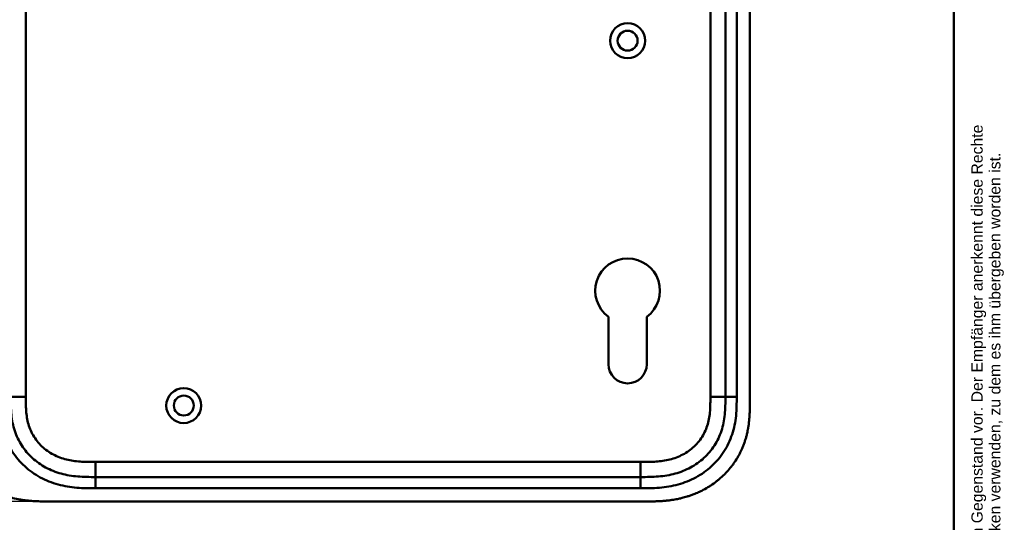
# Model space of a CAD drawing. Header units: millimetres. Extents: x 20 to 833, y 20 to 574.
# Tile 9 of 11: x 572 to 833, y 262 to 396. Entities that reach past the tile are written whole.
import ezdxf
from ezdxf.enums import TextEntityAlignment as Align

# ---------------------------------------------------------------- set-up
doc = ezdxf.new("R2010")
doc.units = ezdxf.units.MM
doc.header["$LTSCALE"] = 2
for name, color, linetype, lineweight in [('Bemaßungen(DIN)', 7, 'Continuous', 25), ('Sichtbare Kanten(DIN)', 7, 'Continuous', 50), ('Sichtbare tangentiale Kanten(DIN)', 7, 'Continuous', 50), ('Skizziergeometrie(DIN)', 7, 'Continuous', 50), ('Symbole(DIN)', 7, 'Continuous', 25)]:
    doc.layers.add(name, color=color, linetype=linetype, lineweight=lineweight)
doc.styles.add('Aktuell-DIN', font='arial.ttf')
doc.styles.add('STANDARD-DIN~0', font='arial.ttf')
doc.styles.add('Textstil10', font='arial.ttf')
doc.styles.add('Textstil41', font='arial.ttf', dxfattribs={"width": 0.8})
doc.styles.add('Textstil83', font='arial.ttf', dxfattribs={"width": 0.8})
doc.dimstyles.new('CAD-LAN', dxfattribs={"dimscale": 2, "dimtxt": 3.5, "dimasz": 2.5, "dimexe": 3.175, "dimexo": 0, "dimgap": 0.8, "dimtad": 1, "dimrnd": 1e-08, "dimtxsty": 'STANDARD-DIN~0', "dimcen": 0.09, "dimdle": 10, "dimclrd": 250, "dimclre": 250, "dimclrt": 250, "dimadec": 0, "dimazin": 2, "dimtfac": 1, "dimtmove": 0, "dimatfit": 3, "dimfxl": 1, "dimtolj": 1, "dimtzin": 0, "dimlwd": 25, "dimlwe": 25, "dimarcsym": 0})

# ---------------------------------------------------------------- blocks, each defined once
blk = doc.blocks.new('Ränder Standardrahmen')
at = {"layer": 'Skizziergeometrie(DIN)', "flags": 128}
blk.add_lwpolyline([(10, 10), (10, 287), (410, 287), (410, 10), (10, 10)], dxfattribs=at)
blk = doc.blocks.new('Schriftfelder Heusser')
at = {"layer": 'Symbole(DIN)', "color": 7, "insert": (293.33, 191.7), "char_height": 1.5, "width": 182.3003, "attachment_point": 1, "rotation": 90, "line_spacing_factor": 0.944221, "style": 'Aktuell-DIN'}
blk.add_mtext('\\fArial|b0|i0;\\H1.5000;Die Schlossfabrik Heusser AG ist Eigentümerin dieses Dokumentes und behält sich alle Rechte an diesem und dem dargestellten Gegenstand vor. Der Empfänger anerkennt diese Rechte\\Pund wird das Dokument nicht ohne schriftliche Ermächtigung der Eigentümerin Dritten zugänglich machen oder zu anderen Zwecken verwenden, zu dem es ihm übergeben worden ist.\\P ', dxfattribs=at)
at = {"layer": 'Symbole(DIN)', "color": 179, "true_color": 0x262659, "style": 'Textstil10'}
blk.add_attdef('ERSTELLUNGSDATUM_001', (217.23, 218.29), '', height=2, dxfattribs=at)
at = {"layer": 'Symbole(DIN)', "color": 179, "true_color": 0x262659}
for tag, height, style, p in [('AUTOR', 2.49, 'Aktuell-DIN', (240.03, 219.26)), ('KONTROLLDATUM', 2, 'Textstil10', (217.42, 215.04)), ('KONTROLLIERT_VON', 2, 'Textstil10', (239.98, 215.05))]:
    blk.add_attdef(tag, text='', height=height, dxfattribs=dict(at, style=style)).set_placement(p, align=Align.MIDDLE_LEFT)
at = {"layer": 'Symbole(DIN)', "color": 7, "style": 'Textstil83', "width": 0.8}
blk.add_attdef('Anfänglicher_Ansichtsmaßstab_001', (281.57, 213.34), '', height=2.3, dxfattribs=at)
at = {"layer": 'Symbole(DIN)', "color": 179, "true_color": 0x262659, "style": 'Textstil10'}
blk.add_attdef('PROJEKT', text='', height=2, dxfattribs=at).set_placement((217.77, 209.72), align=Align.BOTTOM_LEFT)
at = {"layer": 'Symbole(DIN)', "color": 7, "style": 'Textstil41', "width": 0.8}
blk.add_attdef('STATUS', text='', height=5, dxfattribs=at).set_placement((284.53, 195.86), align=Align.MIDDLE_CENTER)
blk = doc.blocks.new('*D13')
at = {"layer": 'Bemaßungen(DIN)', "color": 250, "linetype": 'Continuous', "lineweight": 25, "true_color": 0x3f3f3f, "transparency": 16777216}
for p, q in [((578.79, 512.68), (516.44, 512.68)), ((522.79, 507.68), (522.79, 272.68)), ((578.79, 267.68), (516.44, 267.68))]:
    blk.add_line(p, q, dxfattribs=at)
at = {"layer": 'Bemaßungen(DIN)', "color": 250, "linetype": 'Continuous', "true_color": 0x3f3f3f, "transparency": 16777216}
for points in [[(521.96, 507.68), (523.63, 507.68), (522.79, 512.68)], [(521.96, 272.68), (523.63, 272.68), (522.79, 267.68)]]:
    blk.add_solid(points, dxfattribs=at)
at = {"layer": 'Defpoints', "color": 0, "linetype": 'Continuous', "transparency": 16777216}
for p in [(578.79, 512.68), (522.79, 267.68), (578.79, 267.68)]:
    blk.add_point(p, dxfattribs=at)
at = {"layer": 'Bemaßungen(DIN)', "color": 250, "linetype": 'Continuous', "lineweight": 25, "true_color": 0x3f3f3f, "transparency": 16777216, "insert": (514.05, 382.36), "char_height": 7, "attachment_point": 1, "rotation": 90, "style": 'STANDARD-DIN~0'}
blk.add_mtext('\\A1;245', dxfattribs=at)

msp = doc.modelspace()

# ---------------------------------------------------------------- linework, layer by layer
at = {"layer": 'Sichtbare Kanten(DIN)'}
for p, q in [((759.256, 295.466), (759.256, 484.897)), ((765.756, 294.466), (765.756, 485.897)), ((728.156, 304.182), (728.156, 316.757)), ((738.356, 316.757), (738.356, 304.182)), ((591.794, 274.181), (736.718, 274.181)), ((578.795, 267.681), (737.717, 267.681))]:
    msp.add_line(p, q, dxfattribs=at)
for centre, radius in [((733.256, 390.181), 4.65), ((733.256, 390.181), 2.65), ((615.256, 293.181), 4.65), ((615.256, 293.181), 2.65)]:
    msp.add_circle(centre, radius, dxfattribs=at)
for centre, radius, start, end in [((733.256, 323.681), 8.6, 306.36956, 233.62588), ((733.256, 304.182), 5.1, 180, 0)]:
    msp.add_arc(centre, radius, start, end, dxfattribs=at)
for points, knots in [([(551.756, 294.466), (551.756, 293.912), (551.756, 292.795), (551.79, 291.38), (551.867, 289.954), (551.97, 288.806), (552.166, 287.367), (552.38, 286.215), (552.728, 284.781), (553.074, 283.642), (553.595, 282.237), (554.082, 281.132), (554.78, 279.781), (555.41, 278.73), (556.281, 277.46), (557.045, 276.483), (558.077, 275.319), (558.963, 274.436), (560.136, 273.4), (561.126, 272.627), (562.419, 271.738), (563.493, 271.089), (564.878, 270.361), (566.016, 269.845), (567.467, 269.284), (568.646, 268.903), (570.136, 268.508), (571.336, 268.256), (572.84, 268.014), (574.044, 267.876), (575.541, 267.761), (577.031, 267.697), (578.209, 267.684), (578.795, 267.681)], [0.02325842, 0.02325842, 0.02325842, 0.02325842, 0.06395557, 0.10465272, 0.12500129, 0.16569844, 0.18604701, 0.22674416, 0.24709273, 0.28778988, 0.30813845, 0.3488356, 0.36918417, 0.40988132, 0.43022989, 0.47092704, 0.49127561, 0.53197276, 0.55232133, 0.59301848, 0.61336705, 0.6540642, 0.67441277, 0.71510992, 0.73545849, 0.77615564, 0.79650421, 0.83720136, 0.85754993, 0.89824708, 0.91859565, 0.9592928, 0.99998994, 0.99998994, 0.99998994, 0.99998994]), ([(569.256, 295.466), (569.256, 294.666), (569.258, 293.082), (569.388, 290.776), (569.718, 288.559), (570.465, 285.73), (572.024, 282.451), (574.855, 279.109), (578.439, 276.566), (581.873, 275.204), (584.79, 274.566), (587.056, 274.29), (589.393, 274.183), (590.989, 274.181), (591.794, 274.181)], [0, 0, 0, 0, 0.2435013, 0.4870027, 0.730504, 0.9740054, 1.4610081, 1.9480107, 2.4350134, 2.9220161, 3.1655175, 3.4090188, 3.6525201, 3.8960223, 3.8960223, 3.8960223, 3.8960223]), ([(736.718, 274.181), (737.523, 274.181), (739.119, 274.183), (741.456, 274.29), (743.722, 274.566), (746.639, 275.204), (750.073, 276.566), (753.657, 279.109), (756.488, 282.451), (758.047, 285.73), (758.794, 288.559), (759.124, 290.776), (759.254, 293.082), (759.256, 294.666), (759.256, 295.466)], [18.3883596, 18.3883596, 18.3883596, 18.3883596, 18.6318617, 18.875363, 19.1188643, 19.3623656, 19.8493681, 20.3363707, 20.8233732, 21.3103757, 21.553877, 21.7973783, 22.0408796, 22.2843823, 22.2843823, 22.2843823, 22.2843823]), ([(737.717, 267.681), (738.315, 267.681), (739.366, 267.682), (740.577, 267.707), (741.49, 267.743), (742.1, 267.775), (742.862, 267.829), (743.473, 267.884), (744.236, 267.967), (744.847, 268.047), (745.762, 268.188), (746.673, 268.358), (747.879, 268.636), (748.776, 268.884), (749.664, 269.165), (750.25, 269.369), (751.122, 269.699), (751.98, 270.062), (753.242, 270.667), (754.331, 271.271), (755.646, 272.104), (756.657, 272.832), (757.865, 273.815), (758.782, 274.66), (759.863, 275.784), (760.671, 276.735), (761.605, 277.984), (762.29, 279.029), (762.983, 280.252), (763.401, 281.09), (763.784, 281.945), (764.021, 282.523), (764.294, 283.253), (764.494, 283.845), (764.72, 284.59), (764.883, 285.191), (765.101, 286.098), (765.283, 287.012), (765.471, 288.237), (765.573, 289.157), (765.648, 290.076), (765.686, 290.687), (765.72, 291.451), (765.738, 292.059), (765.75, 292.815), (765.756, 293.568), (765.756, 294.167), (765.756, 294.466)], [0.00000945, 0.00000945, 0.00000945, 0.00000945, 0.04167564, 0.07292528, 0.08334182, 0.10417491, 0.11459146, 0.13542455, 0.1458411, 0.16667419, 0.17709074, 0.20834038, 0.22917347, 0.26042311, 0.27083965, 0.29167275, 0.30208929, 0.33333893, 0.35417202, 0.39583821, 0.4166713, 0.45833749, 0.47917058, 0.52083676, 0.54166985, 0.58333604, 0.60416913, 0.64583532, 0.66666841, 0.69791805, 0.70833459, 0.72916769, 0.73958423, 0.76041733, 0.77083387, 0.79166696, 0.80208351, 0.83333315, 0.85416624, 0.88541588, 0.89583243, 0.91666552, 0.92708206, 0.94791516, 0.9583317, 0.9791648, 0.99999789, 0.99999789, 0.99999789, 0.99999789])]:
    msp.add_open_spline(points, degree=3, knots=knots, dxfattribs=at)
at = {"layer": 'Sichtbare tangentiale Kanten(DIN)'}
for p, q in [((755.256, 295.466), (755.256, 484.897)), ((762.256, 484.897), (762.256, 295.466)), ((573.256, 398.587), (573.256, 295.466)), ((573.256, 295.466), (569.256, 295.466)), ((755.256, 295.466), (759.256, 295.466)), ((759.256, 295.466), (762.256, 295.466)), ((591.794, 278.181), (736.718, 278.181)), ((591.794, 278.181), (591.794, 274.181)), ((736.718, 278.181), (736.718, 274.181)), ((591.794, 274.181), (591.794, 271.181)), ((736.718, 274.181), (736.718, 271.181)), ((736.718, 271.181), (591.794, 271.181))]:
    msp.add_line(p, q, dxfattribs=at)
for points, knots in [([(591.794, 271.181), (590.989, 271.181), (589.342, 271.182), (586.818, 271.296), (584.296, 271.603), (580.979, 272.326), (577.001, 273.9), (572.809, 276.871), (569.476, 280.804), (567.638, 284.673), (566.772, 287.962), (566.398, 290.485), (566.257, 293.019), (566.256, 294.666), (566.256, 295.466)], [0, 0, 0, 0, 0.2435028, 0.4870041, 0.7305055, 0.9740068, 1.4610095, 1.9480122, 2.4350149, 2.9220176, 3.1655189, 3.4090202, 3.6525216, 3.8960229, 3.8960229, 3.8960229, 3.8960229]), ([(573.256, 295.466), (573.256, 295.231), (573.256, 294.995), (573.257, 294.76), (573.257, 294.616), (573.258, 294.472), (573.259, 294.329), (573.259, 294.257), (573.26, 294.185), (573.261, 294.113), (573.262, 293.969), (573.264, 293.826), (573.267, 293.682), (573.268, 293.606), (573.269, 293.53), (573.271, 293.453), (573.273, 293.377), (573.275, 293.301), (573.277, 293.225), (573.281, 293.072), (573.286, 292.92), (573.293, 292.762), (573.305, 292.454), (573.321, 292.16), (573.344, 291.855), (573.344, 291.848), (573.345, 291.84), (573.345, 291.833), (573.391, 291.216), (573.457, 290.627), (573.553, 290.038), (573.555, 290.029), (573.556, 290.02), (573.558, 290.011), (573.656, 289.417), (573.785, 288.83), (573.95, 288.252), (573.952, 288.248), (573.953, 288.244), (573.954, 288.24), (574.124, 287.651), (574.333, 287.068), (574.58, 286.509), (574.829, 285.945), (575.123, 285.391), (575.452, 284.866), (575.783, 284.338), (576.156, 283.83), (576.56, 283.355), (576.966, 282.88), (577.41, 282.429), (577.879, 282.015), (578.347, 281.602), (578.846, 281.221), (579.367, 280.875), (579.886, 280.531), (580.431, 280.221), (580.99, 279.948), (581.549, 279.675), (582.13, 279.437), (582.717, 279.236), (582.72, 279.234), (582.723, 279.233), (582.727, 279.232), (583.306, 279.034), (583.903, 278.868), (584.502, 278.734), (584.507, 278.733), (584.513, 278.731), (584.518, 278.73), (585.108, 278.599), (585.7, 278.498), (586.3, 278.42), (586.309, 278.419), (586.319, 278.418), (586.328, 278.417), (586.921, 278.341), (587.509, 278.289), (588.126, 278.253), (588.134, 278.253), (588.141, 278.252), (588.148, 278.252), (588.454, 278.234), (588.748, 278.222), (589.049, 278.212), (589.359, 278.201), (589.668, 278.195), (589.975, 278.19), (590.584, 278.181), (591.189, 278.181), (591.794, 278.181)], [0, 0, 0, 0, 0.0706021, 0.0706021, 0.0706021, 0.1137345, 0.1137345, 0.1137345, 0.1353008, 0.1353008, 0.1353008, 0.1784332, 0.1784332, 0.1784332, 0.2012935, 0.2012935, 0.2012935, 0.2241537, 0.2241537, 0.2241537, 0.2698741, 0.2698741, 0.2698741, 0.3591194, 0.3591194, 0.3591194, 0.3613149, 0.3613149, 0.3613149, 0.5416681, 0.5416681, 0.5416681, 0.544386, 0.544386, 0.544386, 0.7261845, 0.7261845, 0.7261845, 0.7275109, 0.7275109, 0.7275109, 0.9125996, 0.9125996, 0.9125996, 1.0994646, 1.0994646, 1.0994646, 1.2874424, 1.2874424, 1.2874424, 1.4758528, 1.4758528, 1.4758528, 1.6636517, 1.6636517, 1.6636517, 1.8511233, 1.8511233, 1.8511233, 2.0385317, 2.0385317, 2.0385317, 2.0396163, 2.0396163, 2.0396163, 2.2247423, 2.2247423, 2.2247423, 2.2263922, 2.2263922, 2.2263922, 2.408543, 2.408543, 2.408543, 2.4113526, 2.4113526, 2.4113526, 2.5914161, 2.5914161, 2.5914161, 2.5935787, 2.5935787, 2.5935787, 2.6828378, 2.6828378, 2.6828378, 2.7746209, 2.7746209, 2.7746209, 2.9561272, 2.9561272, 2.9561272, 2.9561272]), ([(736.718, 278.181), (736.882, 278.181), (737.045, 278.181), (737.209, 278.182), (737.651, 278.182), (738.094, 278.184), (738.537, 278.19), (738.689, 278.192), (738.841, 278.195), (738.994, 278.199), (739.07, 278.2), (739.146, 278.202), (739.222, 278.204), (739.298, 278.206), (739.374, 278.209), (739.454, 278.211), (739.764, 278.221), (740.058, 278.234), (740.364, 278.252), (740.371, 278.252), (740.378, 278.253), (740.386, 278.253), (741.003, 278.289), (741.591, 278.341), (742.184, 278.417), (742.193, 278.418), (742.203, 278.419), (742.212, 278.42), (742.812, 278.498), (743.404, 278.599), (743.994, 278.73), (743.999, 278.731), (744.005, 278.733), (744.01, 278.734), (744.609, 278.868), (745.206, 279.034), (745.785, 279.232), (745.789, 279.233), (745.792, 279.234), (745.795, 279.236), (746.382, 279.437), (746.963, 279.675), (747.522, 279.948), (748.081, 280.221), (748.626, 280.531), (749.145, 280.875), (749.665, 281.22), (750.163, 281.601), (750.631, 282.013), (751.101, 282.427), (751.546, 282.879), (751.952, 283.355), (752.356, 283.83), (752.729, 284.338), (753.06, 284.866), (753.389, 285.391), (753.683, 285.945), (753.932, 286.509), (754.179, 287.068), (754.388, 287.651), (754.558, 288.24), (754.559, 288.244), (754.56, 288.248), (754.562, 288.252), (754.727, 288.83), (754.856, 289.417), (754.954, 290.011), (754.956, 290.02), (754.957, 290.029), (754.959, 290.038), (755.055, 290.627), (755.121, 291.216), (755.167, 291.833), (755.167, 291.84), (755.168, 291.848), (755.169, 291.855), (755.191, 292.16), (755.207, 292.454), (755.219, 292.755), (755.232, 293.065), (755.24, 293.374), (755.246, 293.682), (755.256, 294.279), (755.256, 294.873), (755.256, 295.466)], [0, 0, 0, 0, 0.0490671, 0.0490671, 0.0490671, 0.1818725, 0.1818725, 0.1818725, 0.2275822, 0.2275822, 0.2275822, 0.2504376, 0.2504376, 0.2504376, 0.2732931, 0.2732931, 0.2732931, 0.3625526, 0.3625526, 0.3625526, 0.3647147, 0.3647147, 0.3647147, 0.5447737, 0.5447737, 0.5447737, 0.5475879, 0.5475879, 0.5475879, 0.7297386, 0.7297386, 0.7297386, 0.7313885, 0.7313885, 0.7313885, 0.9165146, 0.9165146, 0.9165146, 0.9175992, 0.9175992, 0.9175992, 1.1050076, 1.1050076, 1.1050076, 1.2924792, 1.2924792, 1.2924792, 1.4799717, 1.4799717, 1.4799717, 1.6686885, 1.6686885, 1.6686885, 1.8566662, 1.8566662, 1.8566662, 2.0435313, 2.0435313, 2.0435313, 2.2286199, 2.2286199, 2.2286199, 2.2299464, 2.2299464, 2.2299464, 2.4117448, 2.4117448, 2.4117448, 2.4144628, 2.4144628, 2.4144628, 2.594816, 2.594816, 2.594816, 2.5970115, 2.5970115, 2.5970115, 2.6862568, 2.6862568, 2.6862568, 2.7781066, 2.7781066, 2.7781066, 2.9561096, 2.9561096, 2.9561096, 2.9561096]), ([(762.256, 295.466), (762.256, 294.666), (762.255, 293.019), (762.114, 290.485), (761.741, 287.962), (760.874, 284.672), (759.036, 280.804), (755.703, 276.871), (751.511, 273.9), (747.533, 272.326), (744.216, 271.603), (741.694, 271.296), (739.17, 271.182), (737.523, 271.181), (736.718, 271.181)], [18.388359, 18.388359, 18.388359, 18.388359, 18.6318621, 18.8753634, 19.1188646, 19.3623659, 19.8493685, 20.336371, 20.8233735, 21.3103761, 21.5538774, 21.7973786, 22.0408799, 22.2843826, 22.2843826, 22.2843826, 22.2843826])]:
    msp.add_open_spline(points, degree=3, knots=knots, dxfattribs=at)

# ---------------------------------------------------------------- block references
at = {"xscale": 2, "yscale": 2, "zscale": 2}
for name, p in [('Ränder Standardrahmen', (0, 0)), ('Schriftfelder Heusser', (238, -362.833))]:
    msp.add_blockref(name, p, dxfattribs=at)

# ---------------------------------------------------------------- dimensions: what is measured, and where the dimension line sits
at = {"layer": 'Bemaßungen(DIN)', "color": 250, "linetype": 'Continuous', "lineweight": 25, "true_color": 0x3f3f3f}
dim = msp.add_linear_dim(base=(522.795, 267.681), p1=(578.795, 512.681), p2=(578.795, 267.681), angle=90, dimstyle='CAD-LAN', override={"dimgap": 0.8, "dimdec": 2, "dimtol": 0, "dimlim": 0, "dimtp": 0, "dimtm": 0, "dimtdec": 2, "dimtofl": 0, "dimatfit": 1}, dxfattribs=at)
dim.commit()
dim.dimension.update_dxf_attribs({"geometry": '*D13', "text_midpoint": (522.795, 390.181), "dimtype": 160})

doc.saveas('drawing.dxf')
